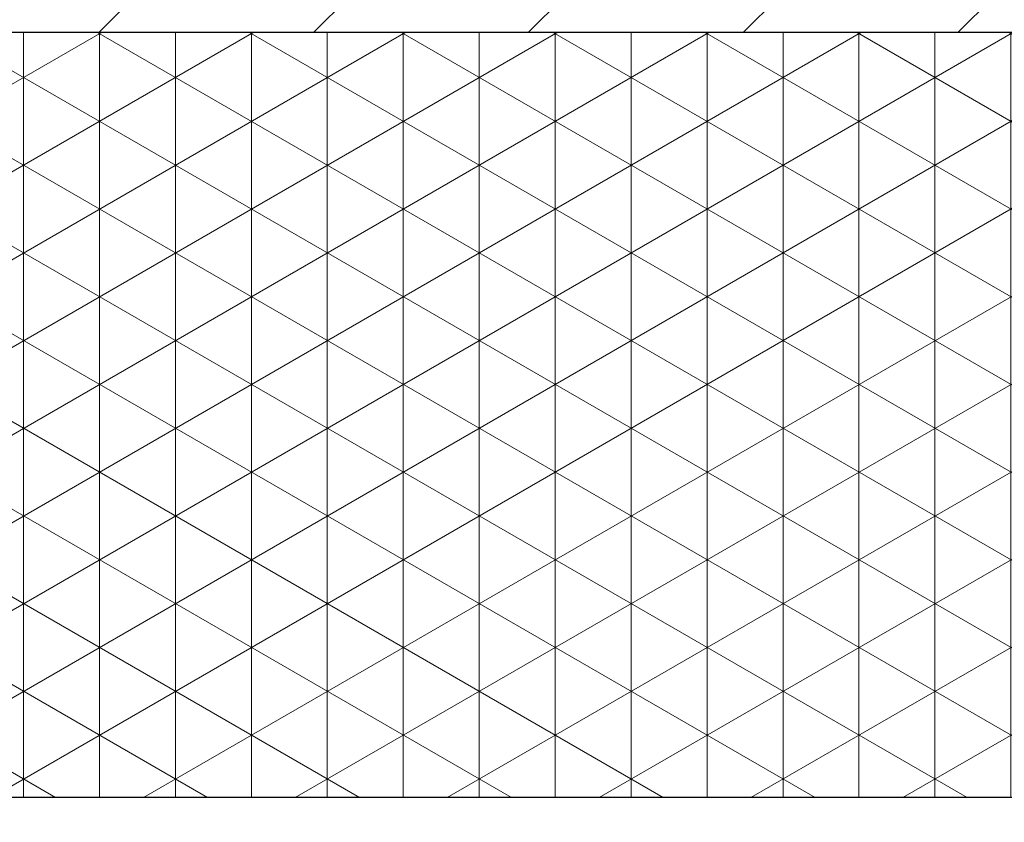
# Model space of a CAD drawing. Header units: millimetres. Extents: x -48448 to 452754, y -13941 to 17062.
# Tile 178 of 256: x 15172 to 15193, y 3602 to 3618. Entities that reach past the tile are written whole.
import ezdxf

# ---------------------------------------------------------------- set-up
doc = ezdxf.new("R2010")
doc.units = ezdxf.units.MM

msp = doc.modelspace()

# ---------------------------------------------------------------- hatches: boundary and pattern name
at = {"lineweight": 5}
h = msp.add_hatch(dxfattribs=at)
h.set_pattern_fill('ANSI31', color=256)
h.set_pattern_definition([(45, (-47770.6976, -3756.4557), (-2.24506403, 2.24506403), [])])
h.paths.add_polyline_path([(15251.382, 3620.086), (15091.382, 3620.086), (15091.382, 3618.086), (15251.382, 3618.086)])
h = msp.add_hatch(dxfattribs=at)
h.set_pattern_fill('NET3', color=256, scale=0.5, angle=90)
h.set_pattern_definition([(90, (-47770.6976, -3756.4557), (-1.5875, 1e-16), []), (150, (-47770.6976, -3756.4557), (-0.79375, -1.37481533), []), (210, (-47770.6976, -3756.4557), (0.79375, -1.37481533), [])])
h.paths.add_polyline_path([(15211.382, 3618.086), (15131.382, 3618.086), (15131.382, 3602.086), (15211.382, 3602.086)])
h = msp.add_hatch()
h.set_pattern_fill('ANSI33', color=256, scale=50)
h.set_pattern_definition([(45, (-70561.63, 42313.1), (-224.5064, 224.5064), []), (45, (-70337.12, 42313.1), (-224.5064, 224.5064), [158.75, -79.375])])
h.paths.add_polyline_path([(14973.883, 2462.632), (15373.883, 2462.632), (15373.883, 3568.084), (15362.869, 3568.086), (15362.869, 3602.086), (14973.883, 3602.086)])

# ---------------------------------------------------------------- linework, layer by layer
for p, q in [((14973.883, 3618.086), (15376.469, 3618.086)), ((15362.869, 3602.086), (14973.883, 3602.086)), ((15362.869, 3602.086), (14973.883, 3602.086))]:
    msp.add_line(p, q)
msp.add_lwpolyline([(15091.382, 3618.086), (15251.382, 3618.086), (15251.382, 3620.086), (15091.382, 3620.086)], close=True)
msp.add_lwpolyline([(15131.382, 3602.086), (15211.382, 3602.086), (15211.382, 3618.086), (15131.382, 3618.086)], close=True, dxfattribs=at)

doc.saveas('drawing.dxf')
